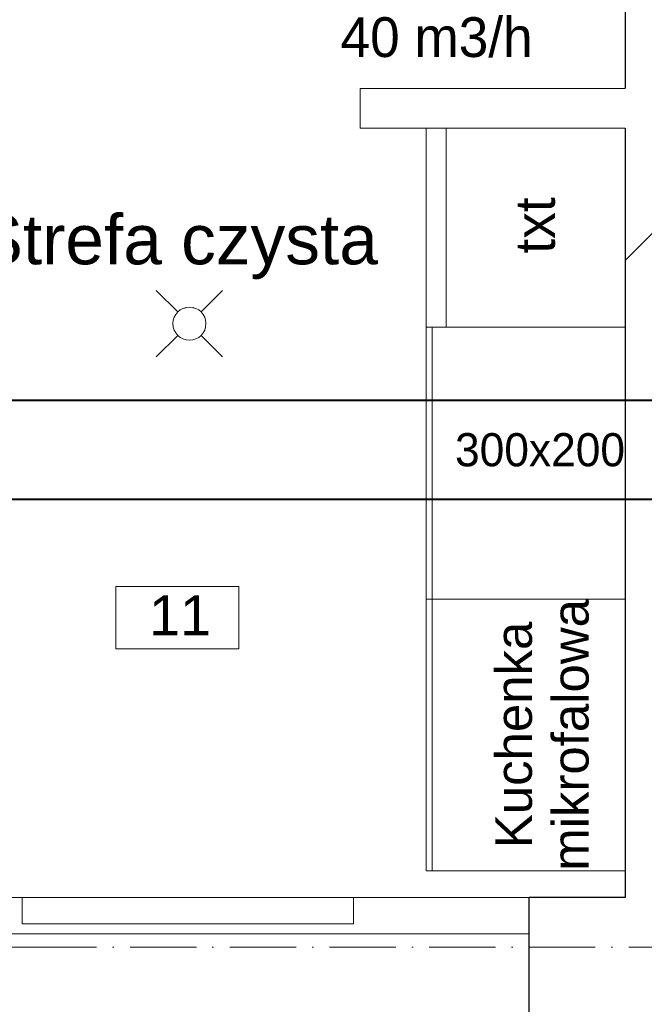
# Model space of a CAD drawing. Header units: millimetres. Extents: x 1700 to 4670, y 990 to 3874.
# Tile 12 of 110: x 2894 to 3083, y 1250 to 1547. Entities that reach past the tile are written whole.
import ezdxf
from ezdxf.enums import TextEntityAlignment as Align

# ---------------------------------------------------------------- set-up
doc = ezdxf.new("R2010")
doc.units = ezdxf.units.MM
for name, pattern in [('CENTER', [0.55, 0.37, -0.06, 0.06, -0.06]), ('Krawędzie ukryte', [340, 240, -100]), ('Kropki i Kreski', [300, 200, -50, 0, -50]), ('Przerywana gęsta', [180, 120, -60]), ('Wipeout_Contour', [1000, 0, -1000])]:
    doc.linetypes.add(name, pattern=pattern)
doc.layers.get('0').update_dxf_attribs({"lineweight": 0})
for name, color, linetype in [('Nowe_210-A Pomieszczenia', 7, 'Continuous'), ('Nowe_320-W Umeblowanie', 252, 'Continuous'), ('Nowe_420-K Ściany', 7, 'Continuous'), ('Nowe_440-K Słupy', 7, 'Continuous'), ('opisy mt', 7, 'Continuous'), ('WEN_N1-_ATRYBUT', 7, 'Continuous'), ('WEN_N1-_OSIE', 2, 'CENTER')]:
    doc.layers.add(name, color=color, linetype=linetype)
for name, color, linetype, lineweight in [('Nowe_320-W Umeblowanie_Nr_pióra__15', 7, 'Continuous', 15), ('Nowe_320-W Umeblowanie_Nr_pióra__2', 252, 'Continuous', 13), ('Nowe_320-W Umeblowanie_Nr_pióra__4', 252, 'Continuous', 13), ('Nowe_320-W Umeblowanie_Nr_pióra__86', 7, 'Continuous', 13), ('Nowe_410-K Osie_Nr_pióra__18', 9, 'Continuous', 13), ('Nowe_420-K Ściany_Nr_pióra__1', 7, 'Continuous', 13), ('Nowe_420-K Ściany_Nr_pióra__27', 7, 'Continuous', 25), ('Nowe_440-K Słupy_Nr_pióra__28', 7, 'Continuous', 25), ('Nowe_830-G Teksty Etykiety_Nr_pióra__1', 7, 'Continuous', 13), ('Nowe_Metryczki pomieszczeń Archicada_Nr_pióra__6', 7, 'Continuous', 13), ('Nowe_Okna Archicada_Nr_pióra__27', 7, 'Continuous', 25), ('Nowe_Okna Archicada_Nr_pióra__3', 7, 'Continuous', 13), ('WEN_N1-_ZLICZAC', 170, 'Continuous', 40)]:
    doc.layers.add(name, color=color, linetype=linetype, lineweight=lineweight)
doc.styles.add('STYL_AUTOMATYCZNY_1', font='txt')
doc.styles.add('STYL_AUTOMATYCZNY_3', font='txt')
doc.styles.add('STYL_WENTYLE', font='txt', dxfattribs={"width": 0.8})

# ---------------------------------------------------------------- blocks, each defined once
blk = doc.blocks.new('Aneks kuchenny_11_4_1', base_point=(9128.9, -14526.1))
at = {"color": 254, "linetype": 'Wipeout_Contour', "lineweight": 0, "ltscale": 68628.964606}
blk.add_wipeout([(8943.5, -14431.8), (8943.5, -14620.4), (9314.3, -14620.4), (9314.3, -14431.8)], dxfattribs=at).dxf.layer = 'Nowe_210-A Pomieszczenia'
at = {"layer": 'Nowe_Metryczki pomieszczeń Archicada_Nr_pióra__6', "color": 7, "linetype": 'Continuous', "lineweight": 13}
for p, q in [((8943.5, -14431.8), (9314.3, -14431.8)), ((8943.5, -14620.4), (8943.5, -14431.8)), ((9314.3, -14431.8), (9314.3, -14620.4)), ((9314.3, -14620.4), (8943.5, -14620.4))]:
    blk.add_line(p, q, dxfattribs=at)
at = {"layer": 'Nowe_Metryczki pomieszczeń Archicada_Nr_pióra__6', "color": 7, "lineweight": 13, "insert": (9043.5, -14459.2), "char_height": 120, "attachment_point": 1, "style": 'STYL_AUTOMATYCZNY_1'}
blk.add_mtext('\\A1;{\\pql;\\pt0,500;\\fArial|b0|i0|c238|p0;\\W1.000000;11\\fArial|b0|i0|c238|p0;\\W1.000000;\\A1{\\H.66x;\\S^  ;}\\fArial|b0|i0|c238|p0;\\W1.000000;\\fArial|b0|i0|c238|p0;\\W1.000000;\\A1{\\H.66x;\\S^  ;}}', dxfattribs=at)
blk = doc.blocks.new('QD-200X300CNN1-_5310-6299592_14')
blk.add_lwpolyline([(0, 150), (5310.6, 150), (5310.6, -150), (0, -150)], close=True)
at = {"layer": 'WEN_N1-_ATRYBUT', "style": 'STYL_WENTYLE', "width": 0.8, "flags": 8}
blk.add_attdef('WENTYLE', text='', height=100, dxfattribs=at).set_placement((2655.3, 0), align=Align.BOTTOM_LEFT)
at = {"layer": 'WEN_N1-_OSIE', "style": 'STYL_WENTYLE', "width": 0.8, "flags": 8}
blk.add_attdef('FI_KANALU', text='', height=40, dxfattribs=at).set_placement((2655.3, 0), align=Align.MIDDLE_CENTER)

msp = doc.modelspace()

# ---------------------------------------------------------------- linework, layer by layer
at = {"layer": 'Nowe_210-A Pomieszczenia', "color": 252, "linetype": 'Continuous', "lineweight": 0}
for p, q in [((3076.79, 1483.41), (3076.79, 1716.41)), ((3076.79, 1471.41), (3076.79, 1483.41)), ((3076.79, 1282.41), (3076.79, 1471.41)), ((2811.79, 1282.41), (3076.79, 1282.41))]:
    msp.add_line(p, q, dxfattribs=at)
at = {"layer": 'Nowe_320-W Umeblowanie', "color": 252, "linetype": 'Wipeout_Contour', "lineweight": 0, "ltscale": 67164.893768}
msp.add_line((3016.79, 1454.41), (3076.79, 1454.41), dxfattribs=at)
at = {"layer": 'Nowe_320-W Umeblowanie', "color": 252, "linetype": 'Wipeout_Contour', "lineweight": 0, "ltscale": 69447.32641}
msp.add_line((3076.79, 1454.41), (3016.79, 1454.41), dxfattribs=at)
at = {"layer": 'Nowe_320-W Umeblowanie_Nr_pióra__4', "color": 252, "linetype": 'Continuous', "lineweight": 13}
msp.add_line((3016.79, 1454.41), (3076.79, 1454.41), dxfattribs=at)
at = {"layer": 'Nowe_320-W Umeblowanie_Nr_pióra__4', "color": 252, "linetype": 'Krawędzie ukryte', "lineweight": 13}
msp.add_line((3076.79, 1454.41), (3016.79, 1454.41), dxfattribs=at)
at = {"layer": 'Nowe_420-K Ściany', "color": 252, "linetype": 'Wipeout_Contour', "lineweight": 0, "ltscale": 71496.734523}
msp.add_line((3088.79, 1471.41), (3076.79, 1471.41), dxfattribs=at)

# ---------------------------------------------------------------- block references
at = {"layer": 'Nowe_210-A Pomieszczenia', "color": 252, "linetype": 'Continuous', "lineweight": 13, "xscale": 0.1, "yscale": 0.1, "zscale": 0.1}
msp.add_blockref('Aneks kuchenny_11_4_1', (2941.67, 1366.8), dxfattribs=at)
at = {"layer": 'WEN_N1-_ZLICZAC', "xscale": 0.1, "yscale": 0.1, "zscale": 0.1}
msp.add_blockref('QD-200X300CNN1-_5310-6299592_14', (2785.99, 1417.41), dxfattribs=at)

# ---------------------------------------------------------------- texts
at = {"layer": 'Nowe_320-W Umeblowanie_Nr_pióra__86', "color": 252, "lineweight": 13, "style": 'STYL_AUTOMATYCZNY_1'}
msp.add_attdef('txt', text='L', height=12, rotation=90, dxfattribs=at).set_placement((3049.6, 1485.09), align=Align.MIDDLE_CENTER)
at = {"layer": 'Nowe_830-G Teksty Etykiety_Nr_pióra__1', "color": 252, "linetype": 'Continuous', "lineweight": 13, "insert": (2941.62, 1488.39), "char_height": 15, "attachment_point": 2, "style": 'STYL_AUTOMATYCZNY_3'}
msp.add_mtext('\\A1;{\\pqc;\\fArial|b0|i0|c238|p0;\\W1.000000;Strefa czysta}', dxfattribs=at)
at = {"layer": 'opisy mt', "linetype": 'Continuous', "lineweight": 18, "width": 136.5578, "attachment_point": 1}
for s, insert, char_height in [('40 m3/h', (2990.9, 1547.92), 12), ('300x200', (3025.45, 1422.45), 10)]:
    msp.add_mtext(s, dxfattribs=dict(at, insert=insert, char_height=char_height))

# ---------------------------------------------------------------- wipeouts: each hides what was drawn before it
at = {"color": 252, "linetype": 'Wipeout_Contour', "lineweight": 0, "ltscale": 230055.973635}
msp.add_wipeout([(2950.29, 1455.48), (2950.29, 1455.48), (2949.34, 1458.42), (2946.84, 1460.24), (2943.75, 1460.24), (2941.25, 1458.42), (2940.29, 1455.48), (2940.29, 1455.48), (2940.29, 1455.48), (2941.25, 1452.54), (2943.75, 1450.73), (2946.84, 1450.73), (2949.34, 1452.54)], dxfattribs=at).dxf.layer = 'Nowe_320-W Umeblowanie'

# ---------------------------------------------------------------- next in the draw order: linework, layer by layer
at = {"layer": 'Nowe_320-W Umeblowanie_Nr_pióra__2', "color": 252, "linetype": 'Continuous', "lineweight": 13}
for p, q in [((2941.76, 1459.02), (2935.29, 1465.48)), ((2948.83, 1459.02), (2955.29, 1465.48)), ((2941.76, 1451.95), (2935.29, 1445.48)), ((2948.83, 1451.95), (2955.29, 1445.48))]:
    msp.add_line(p, q, dxfattribs=at)
at = {"layer": 'Nowe_320-W Umeblowanie_Nr_pióra__2', "color": 252, "linetype": 'Continuous', "lineweight": 13, "flags": 128}
msp.add_lwpolyline([(2950.29, 1455.48, 1), (2940.29, 1455.48, 1)], format="xyb", close=True, dxfattribs=at)

# ---------------------------------------------------------------- next in the draw order: wipeouts: each hides what was drawn before it
at = {"color": 252, "linetype": 'Wipeout_Contour', "lineweight": 0, "ltscale": 71728.278504}
msp.add_wipeout([(2994.79, 1274.41), (2994.79, 1282.41), (2894.79, 1282.41), (2894.79, 1274.41)], dxfattribs=at).dxf.layer = 'Nowe_320-W Umeblowanie'
at = {"color": 252, "linetype": 'Wipeout_Contour', "lineweight": 0, "ltscale": 65781.208793}
msp.add_wipeout([(3076.79, 1526.41), (2996.79, 1526.41), (2996.79, 1514.41), (3076.79, 1514.41)], dxfattribs=at).dxf.layer = 'Nowe_420-K Ściany'
at = {"color": 252, "linetype": 'Wipeout_Contour', "lineweight": 0, "ltscale": 75707.00952}
msp.add_wipeout([(3047.79, 1282.41), (3047.79, 1223.41), (3132.79, 1223.41), (3132.79, 1282.41)], dxfattribs=at).dxf.layer = 'Nowe_420-K Ściany'

# ---------------------------------------------------------------- next in the draw order: linework, layer by layer
at = {"layer": 'Nowe_320-W Umeblowanie', "color": 252, "linetype": 'Wipeout_Contour', "lineweight": 0, "ltscale": 67164.893768}
msp.add_line((3016.79, 1514.41), (3016.79, 1454.41), dxfattribs=at)
at = {"layer": 'Nowe_320-W Umeblowanie_Nr_pióra__15', "color": 252, "linetype": 'Przerywana gęsta', "lineweight": 15}
for p, q in [((2894.79, 1274.41), (2894.79, 1282.41)), ((2894.79, 1282.41), (2994.79, 1282.41)), ((2994.79, 1282.41), (2994.79, 1274.41)), ((2994.79, 1274.41), (2894.79, 1274.41))]:
    msp.add_line(p, q, dxfattribs=at)
at = {"layer": 'Nowe_320-W Umeblowanie_Nr_pióra__4', "color": 252, "linetype": 'Continuous', "lineweight": 13}
for p, q in [((3016.79, 1514.41), (3016.79, 1454.41)), ((3022.79, 1514.41), (3022.79, 1454.41))]:
    msp.add_line(p, q, dxfattribs=at)
at = {"layer": 'Nowe_420-K Ściany', "color": 252, "linetype": 'Wipeout_Contour', "lineweight": 0, "ltscale": 71496.734523}
for p, q in [((3076.79, 1471.41), (3076.79, 1282.41)), ((3076.79, 1282.41), (3088.79, 1282.41))]:
    msp.add_line(p, q, dxfattribs=at)
at = {"layer": 'Nowe_420-K Ściany_Nr_pióra__1', "color": 252, "linetype": 'Continuous', "lineweight": 13, "flags": 128}
for points in [[(3076.79, 1526.41), (2996.79, 1526.41)], [(2996.79, 1526.41), (2996.79, 1514.41)], [(2996.79, 1514.41), (3076.79, 1514.41)]]:
    msp.add_lwpolyline(points, dxfattribs=at)
at = {"layer": 'Nowe_420-K Ściany_Nr_pióra__27', "color": 252, "linetype": 'Continuous', "lineweight": 25}
msp.add_line((3076.79, 1471.41), (3076.79, 1282.41), dxfattribs=at)
at = {"layer": 'Nowe_420-K Ściany_Nr_pióra__27', "color": 252, "linetype": 'Continuous', "lineweight": 25, "flags": 128}
msp.add_lwpolyline([(3076.79, 1282.41), (3047.79, 1282.41)], dxfattribs=at)

# ---------------------------------------------------------------- next in the draw order: wipeouts: each hides what was drawn before it
at = {"color": 252, "linetype": 'Wipeout_Contour', "lineweight": 0, "ltscale": 109037.384602}
msp.add_wipeout([(3047.79, 1240.41), (3047.79, 1245.41), (3047.79, 1271.41), (2841.79, 1271.41), (2841.79, 1245.41), (2841.79, 1240.41)], dxfattribs=at).dxf.layer = 'Nowe_420-K Ściany'

# ---------------------------------------------------------------- next in the draw order: linework, layer by layer
at = {"layer": 'Nowe_410-K Osie_Nr_pióra__18', "color": 9, "linetype": 'Kropki i Kreski', "lineweight": 13}
msp.add_line((2897.29, 1267.41), (2797.29, 1267.41), dxfattribs=at)
at = {"layer": 'Nowe_410-K Osie_Nr_pióra__18', "color": 9, "linetype": 'Kropki i Kreski', "lineweight": 13, "ltscale": 0.1}
msp.add_line((2897.29, 1267.41), (3910.38, 1267.41), dxfattribs=at)
at = {"layer": 'Nowe_420-K Ściany_Nr_pióra__27', "color": 252, "linetype": 'Continuous', "lineweight": 25}
msp.add_line((3047.79, 1245.41), (3047.79, 1282.41), dxfattribs=at)
at = {"layer": 'Nowe_Okna Archicada_Nr_pióra__27', "color": 252, "linetype": 'Continuous', "lineweight": 25}
msp.add_line((3047.79, 1245.41), (3047.79, 1282.41), dxfattribs=at)
at = {"layer": 'Nowe_Okna Archicada_Nr_pióra__3', "color": 252, "linetype": 'Continuous', "lineweight": 13}
msp.add_line((2841.79, 1271.41), (3047.79, 1271.41), dxfattribs=at)

# ---------------------------------------------------------------- next in the draw order: wipeouts: each hides what was drawn before it
at = {"color": 252, "linetype": 'Wipeout_Contour', "lineweight": 0, "ltscale": 72128.999006}
msp.add_wipeout([(3016.79, 1372.41), (3016.79, 1290.41), (3076.79, 1290.41), (3076.79, 1372.41)], dxfattribs=at).dxf.layer = 'Nowe_320-W Umeblowanie'
at = {"color": 252, "linetype": 'Wipeout_Contour', "lineweight": 0, "ltscale": 225814.319236}
msp.add_wipeout([(3076.79, 1526.41), (3076.79, 1514.41), (3076.79, 1483.41), (3088.79, 1483.41), (3088.79, 1471.41), (3115.79, 1471.41), (3115.79, 1503.41), (3115.79, 1515.41), (3115.79, 1721.41), (3115.79, 1733.41), (3115.79, 1858.41), (3076.79, 1858.41), (3076.79, 1728.41), (3076.79, 1716.41)], dxfattribs=at).dxf.layer = 'Nowe_440-K Słupy'

# ---------------------------------------------------------------- next in the draw order: linework, layer by layer
at = {"layer": 'Nowe_320-W Umeblowanie', "color": 252, "linetype": 'Wipeout_Contour', "lineweight": 0, "ltscale": 67164.893768}
msp.add_line((3076.79, 1514.41), (3016.79, 1514.41), dxfattribs=at)
at = {"layer": 'Nowe_320-W Umeblowanie', "color": 252, "linetype": 'Wipeout_Contour', "lineweight": 0, "ltscale": 69447.32641}
for p, q in [((3016.79, 1454.41), (3016.79, 1372.41)), ((3076.79, 1372.41), (3076.79, 1454.41)), ((3016.79, 1372.41), (3076.79, 1372.41))]:
    msp.add_line(p, q, dxfattribs=at)
at = {"layer": 'Nowe_320-W Umeblowanie_Nr_pióra__4', "color": 252, "linetype": 'Continuous', "lineweight": 13}
for p, q in [((3076.79, 1514.41), (3016.79, 1514.41)), ((3016.79, 1454.41), (3016.79, 1372.41)), ((3076.79, 1372.41), (3076.79, 1454.41)), ((3016.79, 1372.41), (3016.79, 1290.41)), ((3076.79, 1290.41), (3076.79, 1372.41))]:
    msp.add_line(p, q, dxfattribs=at)
at = {"layer": 'Nowe_320-W Umeblowanie_Nr_pióra__4', "color": 252, "linetype": 'Krawędzie ukryte', "lineweight": 13}
for p, q in [((3016.79, 1454.41), (3016.79, 1372.41)), ((3018.59, 1454.41), (3018.59, 1372.41)), ((3076.79, 1372.41), (3076.79, 1454.41)), ((3016.79, 1372.41), (3016.79, 1290.41)), ((3076.79, 1372.41), (3016.79, 1372.41)), ((3016.79, 1372.41), (3076.79, 1372.41)), ((3018.59, 1372.41), (3018.59, 1290.41)), ((3076.79, 1290.41), (3076.79, 1372.41)), ((3016.79, 1290.41), (3076.79, 1290.41))]:
    msp.add_line(p, q, dxfattribs=at)
at = {"layer": 'Nowe_440-K Słupy_Nr_pióra__28', "color": 252, "linetype": 'Continuous', "lineweight": 25, "flags": 128}
msp.add_lwpolyline([(3076.79, 1716.41), (3076.79, 1526.41)], dxfattribs=at)

# ---------------------------------------------------------------- next in the draw order: texts
at = {"layer": 'Nowe_830-G Teksty Etykiety_Nr_pióra__1', "color": 252, "linetype": 'Continuous', "lineweight": 13, "insert": (3037.66, 1331.41), "char_height": 11, "width": 89.2389, "attachment_point": 2, "rotation": 90, "line_spacing_factor": 0.933377, "style": 'STYL_AUTOMATYCZNY_3'}
msp.add_mtext('\\A1;{\\pqc;\\fArial|b0|i0|c238|p0;\\W1.000000;Kuchenka mikrofalowa}', dxfattribs=at)

# ---------------------------------------------------------------- next in the draw order: wipeouts: each hides what was drawn before it
at = {"color": 252, "linetype": 'Wipeout_Contour', "lineweight": 0, "ltscale": 68257.355218}
msp.add_wipeout([(3088.79, 1483.41), (3076.79, 1483.41), (3076.79, 1471.41), (3088.79, 1471.41)], dxfattribs=at).dxf.layer = 'Nowe_440-K Słupy'

# ---------------------------------------------------------------- next in the draw order: hatches: boundary and pattern name
at = {"layer": 'Nowe_440-K Słupy', "linetype": 'Continuous', "lineweight": 0}
h = msp.add_hatch(dxfattribs=at)
h.set_pattern_fill('Bloczki_ceramiczne_0001', color=252, scale=0.1, style=0, pattern_type=2)
h.set_pattern_definition([(45, (2028.786, 2819.407), (-12.72792, 12.72792), [])])
h.paths.add_polyline_path([(3088.79, 1483.41), (3076.79, 1483.41), (3076.79, 1471.41), (3088.79, 1471.41)])

# ---------------------------------------------------------------- next in the draw order: linework, layer by layer
at = {"layer": 'Nowe_320-W Umeblowanie', "color": 252, "linetype": 'Wipeout_Contour', "lineweight": 0, "ltscale": 67164.893768}
msp.add_line((3076.79, 1454.41), (3076.79, 1514.41), dxfattribs=at)
at = {"layer": 'Nowe_320-W Umeblowanie_Nr_pióra__4', "color": 252, "linetype": 'Continuous', "lineweight": 13}
msp.add_line((3076.79, 1454.41), (3076.79, 1514.41), dxfattribs=at)
at = {"layer": 'Nowe_440-K Słupy_Nr_pióra__28', "color": 252, "linetype": 'Continuous', "lineweight": 25, "flags": 128}
for points in [[(3076.79, 1514.41), (3076.79, 1483.41)], [(3076.79, 1483.41), (3076.79, 1471.41)]]:
    msp.add_lwpolyline(points, dxfattribs=at)

doc.saveas('drawing.dxf')
